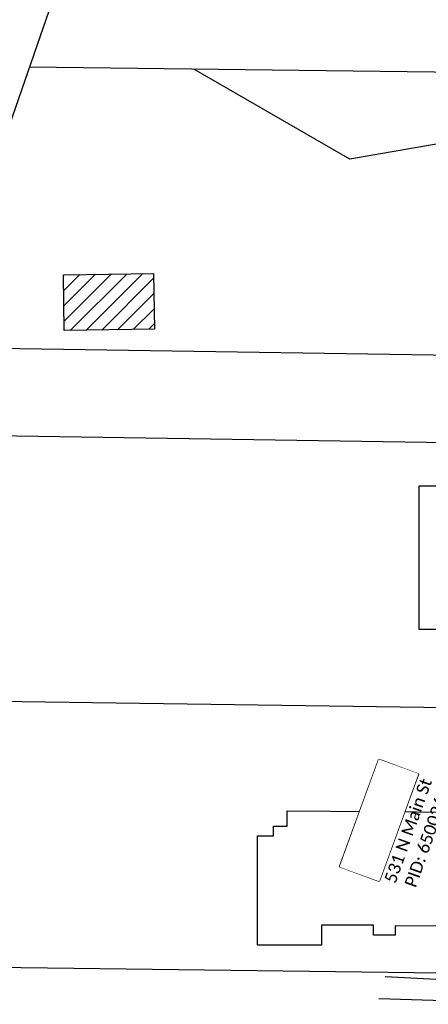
# Model space of a CAD drawing. Header units: feet. Extents: x 2296871 to 2305194, y 360020 to 364238.
# Tile 41 of 55: x 2301799 to 2301892, y 362851 to 363076. Entities that reach past the tile are written whole.
import ezdxf

# ---------------------------------------------------------------- set-up
doc = ezdxf.new("R2010")
doc.units = ezdxf.units.FT
doc.header["$MEASUREMENT"] = 0
doc.set_wipeout_variables(frame=1)
for name, pattern in [('elecex', [0]), ('gasex', [0]), ('rowex', [0])]:
    doc.linetypes.add(name, pattern=pattern)
for name, color, linetype in [('BD_X_Building', 231, 'Continuous'), ('DV_X_Property_Line', 7, 'Continuous'), ('RW_X_Fee_RW', 6, 'rowex'), ('SV_X_Text_Name', 7, 'Continuous'), ('SV_X_Text_Name_MASK', 7, 'Continuous'), ('UT_X_Electric', 1, 'elecex'), ('UT_X_Gas', 2, 'gasex')]:
    doc.layers.add(name, color=color, linetype=linetype)
doc.styles.add('Simplex Normal (0.14)', font='calibri.ttf', dxfattribs={"height": 0.14})

msp = doc.modelspace()

# ---------------------------------------------------------------- hatches: boundary and pattern name
at = {"layer": 'BD_X_Building'}
h = msp.add_hatch(dxfattribs=at)
h.set_pattern_fill('ANSI31', color=256, scale=20)
h.paths.add_polyline_path([(2301829.53, 363018.13), (2301808.97, 363017.81), (2301809.17, 363005.05), (2301829.74, 363005.38)])

# ---------------------------------------------------------------- linework, layer by layer
msp.add_lwpolyline([(2301829.74, 363005.38), (2301809.17, 363005.05), (2301808.97, 363017.81), (2301829.53, 363018.13)], close=True, dxfattribs=at)
at = {"layer": 'BD_X_Building', "flags": 128}
for points in [[(2301890.14, 362936.8), (2301890.14, 362969.63), (2301911.11, 362969.63), (2301911.11, 362965.74), (2301930.35, 362965.74), (2301930.35, 362944.28), (2301923.1, 362944.28), (2301923.1, 362936.8)], [(2301899.44, 362895.07), (2301899.44, 362895.07), (2301899.44, 362895.07), (2301899.32, 362869.04), (2301884.73, 362869.15), (2301884.73, 362866.96), (2301879.75, 362866.96), (2301879.75, 362869.25), (2301867.91, 362869.25), (2301867.91, 362864.69), (2301853.3, 362864.69), (2301853.3, 362889.7), (2301856.93, 362889.7), (2301856.93, 362891.91), (2301860.08, 362891.91), (2301860.08, 362895.36), (2301860.08, 362895.36), (2301860.08, 362895.36)]]:
    msp.add_lwpolyline(points, close=True, dxfattribs=at)
at = {"layer": 'DV_X_Property_Line', "flags": 128}
for points in [[(2301779.11, 363001.29), (2301825.42, 363135.2)], [(2301985.92, 363062.9), (2301801.22, 363065.22)], [(2301905.89, 363049.71), (2301874.37, 363044.21), (2301838.71, 363064.75)], [(2301934.37, 362918.35), (2301772.38, 362920.64)]]:
    msp.add_lwpolyline(points, dxfattribs=at)
at = {"layer": 'RW_X_Fee_RW', "flags": 128}
for points in [[(2301779.11, 363001.29), (2301962.94, 362998.47)], [(2301793.28, 362981.07), (2301955.85, 362978.57)], [(2301751.48, 362860.21), (2301912.89, 362858.12)]]:
    msp.add_lwpolyline(points, dxfattribs=at)
at = {"layer": 'SV_X_Text_Name_MASK'}
msp.add_lwpolyline([(2301872.02, 362882.57), (2301880.95, 362907.15), (2301890.01, 362903.86), (2301881.07, 362879.27)], close=True, dxfattribs=at)
at = {"layer": 'UT_X_Electric'}
msp.add_lwpolyline([(2301882.41, 362857.52), (2301926.23, 362855.23)], dxfattribs=at)
at = {"layer": 'UT_X_Gas', "flags": 128}
msp.add_lwpolyline([(2301880.95, 362852.55), (2301923.14, 362851.2)], dxfattribs=at)

# ---------------------------------------------------------------- texts
at = {"layer": 'SV_X_Text_Name', "insert": (2301885.45, 362891.63), "char_height": 2.8, "width": 77.9146, "attachment_point": 5, "rotation": 70.3717, "style": 'Simplex Normal (0.14)'}
msp.add_mtext('David & Sarah \\PSchoeppner\\P531 N Main St\\P\\pxqc;PID: 6500268', dxfattribs=at)

# ---------------------------------------------------------------- next in the draw order: wipeouts: each hides what was drawn before it
msp.add_wipeout([(2301872.02, 362882.57), (2301880.95, 362907.15), (2301890.01, 362903.86), (2301881.07, 362879.27)]).dxf.layer = 'SV_X_Text_Name_MASK'

doc.saveas('drawing.dxf')
